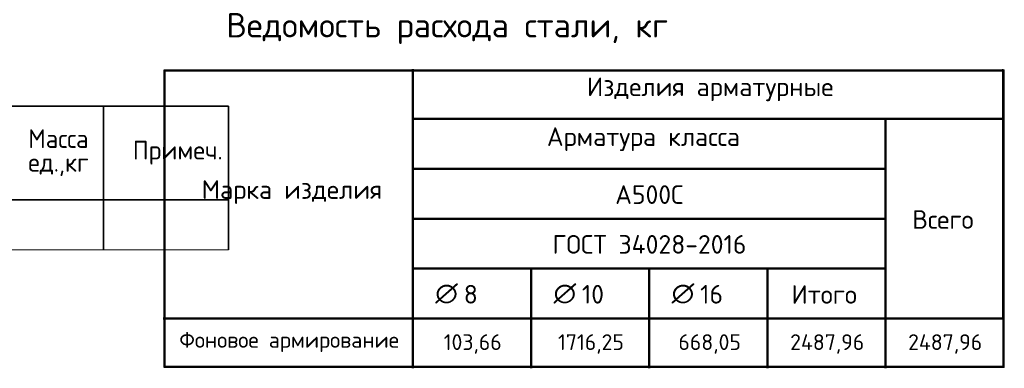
# Model space of a CAD drawing. Header units: metres. Extents: x -38 to 106, y -15 to 20.
# Tile 40 of 40: x 89.83 to 105.61, y 12.63 to 18.22. Entities that reach past the tile are written whole.
import ezdxf

# ---------------------------------------------------------------- set-up
doc = ezdxf.new("R2010")
doc.units = ezdxf.units.M
doc.layers.add('XR$3$STANDARD_1', color=7, linetype='Continuous', lineweight=25)
doc.layers.add('XR$4$Экспликация_ описание', color=7, linetype='Continuous', lineweight=13)
doc.styles.add('ISOCPEUR', font='txt')

msp = doc.modelspace()

# ---------------------------------------------------------------- linework, layer by layer
at = {"layer": 'XR$3$STANDARD_1', "color": 7, "linetype": 'Continuous', "lineweight": 35, "transparency": 33554687}
for p, q in [((74.6769, 16.8299), (93.1769, 16.8299)), ((91.1769, 16.8299), (91.1769, 15.3299)), ((93.1769, 16.8299), (93.1769, 15.3299)), ((93.1769, 15.3299), (74.6769, 15.3299)), ((91.1769, 15.3299), (91.1769, 14.5299)), ((93.1769, 15.3299), (93.1769, 15.3299)), ((93.1769, 15.3299), (93.1769, 14.5299))]:
    msp.add_line(p, q, dxfattribs=at)
at = {"layer": 'XR$3$STANDARD_1', "color": 7, "linetype": 'Continuous', "lineweight": 13, "transparency": 33554687}
msp.add_line((74.6769, 14.5299), (93.1769, 14.5299), dxfattribs=at)
at = {"layer": 'XR$4$Экспликация_ описание', "color": 7, "linetype": 'Continuous', "lineweight": 50, "transparency": 33554687}
for p, q in [((92.1463, 17.4059), (105.6097, 17.4059)), ((92.1551, 17.4148), (92.1551, 12.6412)), ((96.1331, 17.428), (96.1331, 16.6148)), ((96.1331, 17.428), (96.1331, 13.4148)), ((105.5965, 17.4148), (105.5965, 12.6412)), ((96.1199, 16.628), (103.7109, 16.628)), ((96.1199, 16.628), (105.5832, 16.628)), ((96.1331, 16.6412), (96.1331, 15.8148)), ((103.6932, 16.628), (105.5832, 16.628)), ((103.7065, 16.6412), (103.7065, 13.4148)), ((96.1199, 15.828), (103.7109, 15.828)), ((96.1199, 14.228), (98.032, 14.228)), ((96.1331, 14.2412), (96.1331, 13.4148)), ((98.0143, 14.228), (99.9264, 14.228)), ((98.0276, 14.2412), (98.0276, 13.4148)), ((99.9088, 14.228), (101.8209, 14.228)), ((99.922, 14.2412), (99.922, 13.4148)), ((96.1463, 13.428), (92.1331, 13.428)), ((96.1199, 13.428), (98.0276, 13.428)), ((96.1199, 13.428), (98.032, 13.428)), ((96.1331, 13.4412), (96.1331, 12.628)), ((96.1331, 13.4324), (96.1331, 12.628)), ((98.0143, 13.428), (99.922, 13.428)), ((98.0143, 13.428), (99.9264, 13.428)), ((98.0276, 13.4412), (98.0276, 12.628)), ((99.9088, 13.428), (101.8165, 13.428)), ((99.9088, 13.428), (101.8209, 13.428)), ((99.922, 13.4412), (99.922, 12.628)), ((101.8032, 13.428), (103.7065, 13.428)), ((101.8165, 13.4412), (101.8165, 12.628)), ((103.6932, 13.428), (105.5965, 13.428)), ((103.6932, 13.428), (105.5832, 13.428)), ((103.7065, 13.4412), (103.7065, 12.628)), ((92.1463, 12.65), (105.6097, 12.65))]:
    msp.add_line(p, q, dxfattribs=at)
at = {"layer": 'XR$4$Экспликация_ описание', "color": 7, "linetype": 'Continuous', "lineweight": 25, "transparency": 33554687}
for p, q in [((105.5832, 17.428), (105.5832, 16.6148)), ((105.5832, 16.6412), (105.5832, 13.4148))]:
    msp.add_line(p, q, dxfattribs=at)
at = {"layer": 'XR$4$Экспликация_ описание', "color": 7, "linetype": 'Continuous', "lineweight": 35, "transparency": 33554687}
for p, q in [((103.7065, 16.6412), (103.7065, 15.8148)), ((98.0276, 14.2412), (98.0276, 13.4148)), ((99.922, 14.2412), (99.922, 13.4148)), ((101.8165, 14.2412), (101.8165, 13.4148)), ((96.1463, 13.428), (92.1331, 13.428))]:
    msp.add_line(p, q, dxfattribs=at)
at = {"layer": 'XR$4$Экспликация_ описание', "color": 7, "linetype": 'Continuous', "lineweight": 50, "transparency": 33554687}
for points in [[(96.1331, 15.828), (96.1331, 15.028), (103.7065, 15.028), (103.7065, 15.828), (96.1331, 15.828)], [(96.1331, 15.028), (96.1331, 14.228), (103.7065, 14.228), (103.7065, 15.028), (96.1331, 15.028)], [(101.8165, 14.228), (101.8165, 13.428), (103.7065, 13.428), (103.7065, 14.228), (101.8165, 14.228)]]:
    msp.add_lwpolyline(points, close=True, dxfattribs=at)

# ---------------------------------------------------------------- texts
at = {"layer": 'XR$3$STANDARD_1', "color": 7, "linetype": 'Continuous', "lineweight": 35, "transparency": 33554687, "char_height": 0.3, "attachment_point": 7, "style": 'ISOCPEUR'}
for s, insert, width in [('\\W0.95;Масса', (89.9706, 16.1613), 1.252119), ('\\W0.96;Примеч.', (91.6459, 15.8955), 1.552773), ('\\W0.94;ед.,кг', (89.9706, 15.7113), 1.1758)]:
    msp.add_mtext(s, dxfattribs=dict(at, insert=insert, width=width))
at = {"layer": 'XR$4$Экспликация_ описание', "color": 7, "linetype": 'Continuous', "lineweight": 35, "transparency": 33554687, "attachment_point": 7, "style": 'ISOCPEUR'}
for s, insert, char_height, width in [('\\A1;{\\fISOCPEUR|i0|b0;\\H0.390977;\\W1.000000;\\C7;Ведомость расхода стали, кг}\\P', (93.144, 17.8283), 0.390977, 7.563349), ('\\A1;{\\fISOCPEUR|i0|b0;\\H0.298977;\\W1.000000;\\C7;Изделия арматурные}\\P', (98.9225, 16.9124), 0.298977, 4.078794), ('\\A1;{\\fISOCPEUR|i0|b0;\\H0.298977;\\W1.000000;\\C7;Арматура класса}\\P', (98.2799, 16.1123), 0.298977, 3.465485), ('\\A1;{\\fISOCPEUR|i0|b0;\\H0.298977;\\W1.000000;\\C7;Марка изделия}\\P', (92.7503, 15.2639), 0.298977, 2.941791), ('\\A1;{\\fISOCPEUR|i0|b0;\\H0.298977;\\W1.000000;\\C7;А500С}\\P', (99.3746, 15.2639), 0.298977, 1.248037), ('\\A1;{\\fISOCPEUR|i0|b0;\\H0.298977;\\W1.000000;\\C7;ГОСТ 34028-2016}\\P', (98.3688, 14.4663), 0.298977, 3.283259), ('\\A1;{\\fISOCPEUR|i0|b0;\\H0.298977;\\W1.000000;\\C7;Всего}\\P', (104.1346, 14.8651), 0.298977, 1.187827), ('\\A1;{\\fISOCPEUR|i0|b0;\\H0.298977;\\W1.000000;\\C7;∅}\\P', (96.4917, 13.6662), 0.298977, 0.391388), ('\\A1;{\\fISOCPEUR|i0|b0;\\H0.298977;\\W1.000000;\\C7; 8}\\P', (96.7584, 13.6662), 0.298977, 0.518227), ('\\A1;{\\fISOCPEUR|i0|b0;\\H0.298977;\\W1.000000;\\C7;∅}\\P', (98.3866, 13.6662), 0.298977, 0.391388), ('\\A1;{\\fISOCPEUR|i0|b0;\\H0.298977;\\W1.000000;\\C7; 10}\\P', (98.6507, 13.6662), 0.298977, 0.660467), ('\\A1;{\\fISOCPEUR|i0|b0;\\H0.298977;\\W1.000000;\\C7;∅}\\P', (100.2789, 13.6662), 0.298977, 0.391388), ('\\A1;{\\fISOCPEUR|i0|b0;\\H0.298977;\\W1.000000;\\C7; 16}\\P', (100.5456, 13.6662), 0.298977, 0.660467), ('\\A1;{\\fISOCPEUR|i0|b0;\\H0.298977;\\W1.000000;\\C7;Итого}\\P', (102.1991, 13.6637), 0.298977, 1.278126), ('\\A1;{\\fISOCPEUR|i0|b0;\\H0.252977;\\W1.000000;\\C7;Фоновое армирование}\\P', (92.391, 12.889), 0.252977, 3.615762), ('\\A1;{\\fISOCPEUR|i0|b0;\\H0.252977;\\W1.000000;\\C7;103,66}\\P', (96.6264, 12.8625), 0.252977, 1.037361), ('\\A1;{\\fISOCPEUR|i0|b0;\\H0.252977;\\W1.000000;\\C7;1716,25}\\P', (98.4577, 12.8625), 0.252977, 1.160365), ('\\A1;{\\fISOCPEUR|i0|b0;\\H0.252977;\\W1.000000;\\C7;668,05}\\P', (100.3881, 12.8625), 0.252977, 1.094203), ('\\A1;{\\fISOCPEUR|i0|b0;\\H0.252977;\\W1.000000;\\C7;2487,96}\\P', (102.1788, 12.8625), 0.252977, 1.297615), ('\\A1;{\\fISOCPEUR|i0|b0;\\H0.252977;\\W1.000000;\\C7;2487,96}\\P', (104.0686, 12.8625), 0.252977, 1.297615)]:
    msp.add_mtext(s, dxfattribs=dict(at, insert=insert, char_height=char_height, width=width))

doc.saveas('drawing.dxf')
